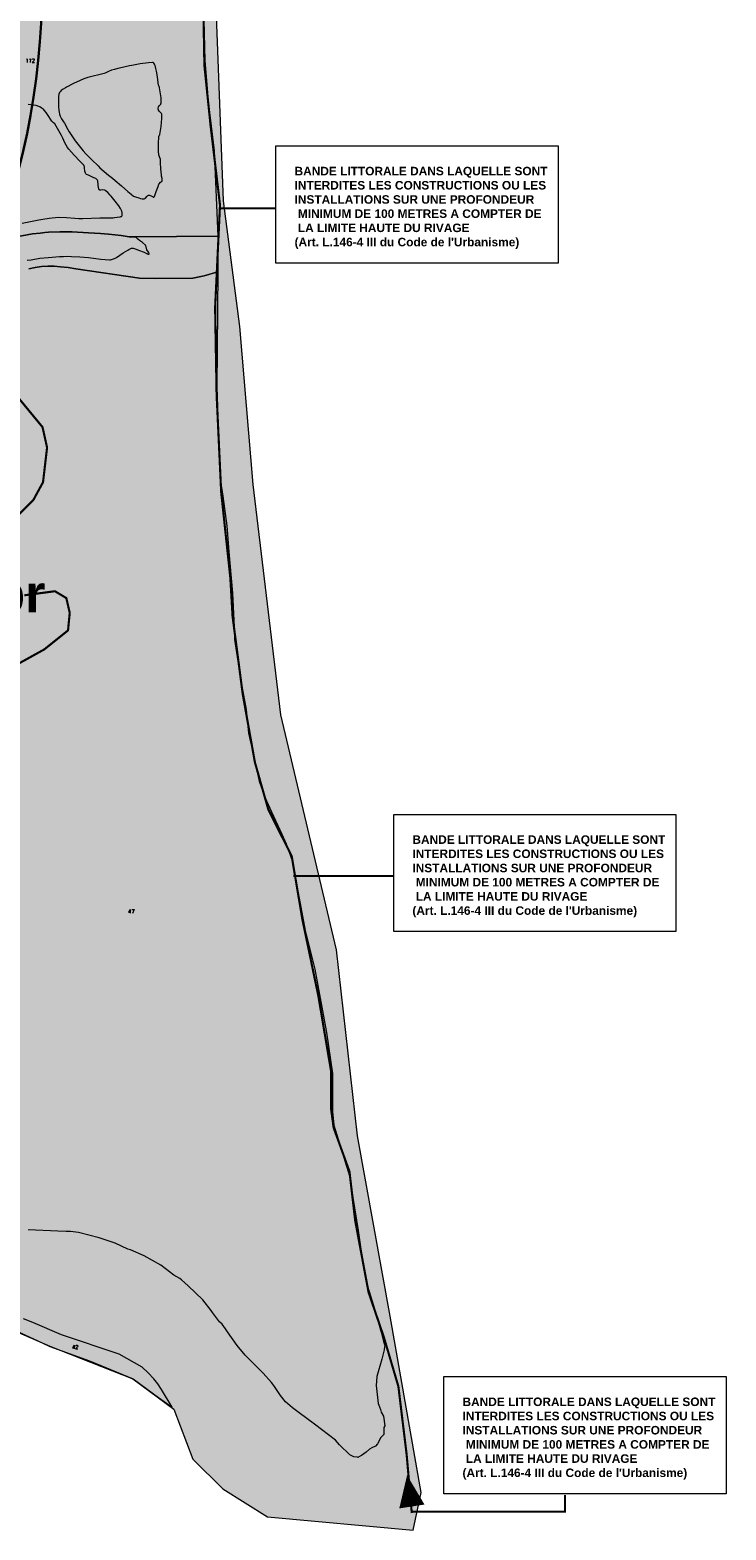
# Model space of a CAD drawing. Header units: metres. Extents: x 578835 to 593571, y 248557 to 255108.
# Tile 177 of 251: x 590586 to 591241, y 250555 to 251964. Entities that reach past the tile are written whole.
import ezdxf

# ---------------------------------------------------------------- set-up
doc = ezdxf.new("R2010")
doc.units = ezdxf.units.M
doc.linetypes.add('CACHEX2', pattern=[0.75, 0.5, -0.25])
doc.linetypes.add('SOLID_LINE', pattern=[0])
for name, color, linetype, lineweight in [('Cad-HYDROGRAPHI_COURS_D_EAU28', 5, 'SOLID_LINE', 0), ('Cad-PARCELLAIRE_PARCELLE1', 250, 'SOLID_LINE', 0), ('Cad-TOPONYMIE_NUMERO_DE_PARCELL182', 250, 'SOLID_LINE', 0), ('Cercle SEVESO URG', 1, 'Continuous', 30), ('EBC', 114, 'Continuous', 53), ('EBC hachures', 114, 'Continuous', 18), ('PLU', 7, 'CACHEX2', 5), ('PPRI global - contour', 152, 'Continuous', 5), ('PPRI global - hachures', 152, 'Continuous', 5)]:
    doc.layers.add(name, color=color, linetype=linetype, lineweight=lineweight)
doc.layers.add('PLU nom', color=7, linetype='Continuous')
doc.styles.get("Standard").update_dxf_attribs({"font": 'arialbd_0.ttf', "height": 50})
doc.styles.add('TEXTSTYLE_45_11', font='txt.shx', dxfattribs={"oblique": 50})

msp = doc.modelspace()

# ---------------------------------------------------------------- hatches: boundary and pattern name
at = {"layer": 'Cercle SEVESO URG', "ltscale": 0.4}
h = msp.add_hatch(dxfattribs=at)
h.set_pattern_fill('DOTS', color=256, scale=5, style=0)
h.set_pattern_definition([(0, (58.887, -148.445), (3.96875, 7.9375), [0, -7.9375])])
edge = h.paths.add_edge_path()
edge.add_arc((589909.4, 252004), 691.1, 0, 360)
at = {"layer": 'EBC hachures'}
h = msp.add_hatch(dxfattribs=at)
h.set_pattern_fill('EBC', color=256, scale=6, style=0, pattern_type=2)
h.set_pattern_definition([(0, (0, 0), (0, 48), []), (90, (0, 0), (-48, 3e-15), []), (90, (6, 0), (-48, 3e-15), [-21, 6, -21]), (90, (42, 0), (-48, 3e-15), [-21, 6, -21]), (0, (0, 6), (0, 48), [-21, 6, -21]), (0, (0, 42), (0, 48), [-21, 6, -21]), (90, (6.6, 0), (-48, 3e-15), [-18, 3, -6, 3, -18]), (90, (41.4, 0), (-48, 3e-15), [-18, 3, -6, 3, -18]), (90, (7.2, 0), (-48, 3e-15), [-16.2, 1.8, -12, 1.8, -16.2]), (90, (40.8, 0), (-48, 3e-15), [-16.2, 1.8, -12, 1.8, -16.2]), (90, (7.8, 0), (-48, 3e-15), [-15, 1.2, -15.6, 1.2, -15]), (90, (40.2, 0), (-48, 3e-15), [-15, 1.2, -15.6, 1.2, -15]), (90, (8.4, 0), (-48, 3e-15), [-14.4, 0.6, -18, 0.6, -14.4]), (90, (39.6, 0), (-48, 3e-15), [-14.4, 0.6, -18, 0.6, -14.4]), (90, (9, 0), (-48, 3e-15), [-13.5, 0.6, -19.8, 0.6, -13.5]), (90, (39, 0), (-48, 3e-15), [-13.5, 0.6, -19.8, 0.6, -13.5]), (90, (9.6, 0), (-48, 3e-15), [-12.6, 0.6, -21.6, 0.6, -12.6]), (90, (38.4, 0), (-48, 3e-15), [-12.6, 0.6, -21.6, 0.6, -12.6]), (90, (10.2, 0), (-48, 3e-15), [-12, 0.6, -22.8, 0.6, -12]), (90, (37.8, 0), (-48, 3e-15), [-12, 0.6, -22.8, 0.6, -12]), (90, (10.8, 0), (-48, 3e-15), [-11.4, 0.3, -24.6, 0.3, -11.4]), (90, (37.2, 0), (-48, 3e-15), [-11.4, 0.3, -24.6, 0.3, -11.4]), (90, (11.28, 0), (-48, 3e-15), [-11.22, 0, -25.56, 0, -11.22]), (90, (36.72, 0), (-48, 3e-15), [-11.22, 0, -25.56, 0, -11.22]), (0, (0, 6.6), (0, 48), [-18, 3, -6, 3, -18]), (0, (0, 41.4), (0, 48), [-18, 3, -6, 3, -18]), (0, (0, 7.2), (0, 48), [-16.2, 1.8, -12, 1.8, -16.2]), (0, (0, 40.8), (0, 48), [-16.2, 1.8, -12, 1.8, -16.2]), (0, (0, 7.8), (0, 48), [-15, 1.2, -15.6, 1.2, -15]), (0, (0, 40.2), (0, 48), [-15, 1.2, -15.6, 1.2, -15]), (0, (0, 8.4), (0, 48), [-14.4, 0.6, -18, 0.6, -14.4]), (0, (0, 39.6), (0, 48), [-14.4, 0.6, -18, 0.6, -14.4]), (0, (0, 9), (0, 48), [-13.5, 0.6, -19.8, 0.6, -13.5]), (0, (0, 39), (0, 48), [-13.5, 0.6, -19.8, 0.6, -13.5]), (0, (0, 9.6), (0, 48), [-12.6, 0.6, -21.6, 0.6, -12.6]), (0, (0, 38.4), (0, 48), [-12.6, 0.6, -21.6, 0.6, -12.6]), (0, (0, 10.2), (0, 48), [-12, 0.6, -22.8, 0.6, -12]), (0, (0, 37.8), (0, 48), [-12, 0.6, -22.8, 0.6, -12]), (0, (0, 10.8), (0, 48), [-11.4, 0.3, -24.6, 0.3, -11.4]), (0, (0, 37.2), (0, 48), [-11.4, 0.3, -24.6, 0.3, -11.4])])
h.paths.add_polyline_path([(590302.8, 251490.4), (590287.4, 251481.8), (590282, 251464.7), (590287.4, 251437.5), (590287.4, 251431.1), (590298, 251431.7), (590303.9, 251405.5), (590293.2, 251403.4), (590314.6, 251334), (590335.4, 251283.9), (590370.1, 251216.1), (590384.5, 251189.4), (590397.4, 251152), (590412.3, 251110.3), (590448.6, 251059.7), (590487, 251023.9), (590511, 251013.2), (590528.7, 251021.8), (590529.2, 251047.9), (590528.1, 251076.2), (590524.4, 251103.9), (590523.3, 251125.8), (590522.8, 251132.7), (590503.6, 251132.7), (590503.6, 251161), (590527.1, 251162.6), (590528.7, 251204.2), (590528.7, 251250.7), (590527.1, 251288), (590529.7, 251317.4), (590539.3, 251337.1), (590549.5, 251351.5), (590565, 251362.7), (590599.7, 251381.9), (590622.1, 251399.8), (590623.7, 251416.3), (590620.5, 251430.2), (590609.8, 251436.6), (590581, 251432.8), (590551.1, 251429.6), (590533, 251430.2), (590519.1, 251441.9), (590520.2, 251456.9), (590553.3, 251485.7), (590589.6, 251522.5), (590598.6, 251539), (590602.4, 251571.6), (590598.1, 251590.8), (590575.6, 251618.1), (590561.7, 251625.6), (590542, 251628.2), (590512.1, 251622.9), (590481.7, 251610.1), (590466.2, 251604.2), (590455, 251590.4), (590435.2, 251527.4), (590414.4, 251486.9), (590398.4, 251458), (590387.7, 251447.4), (590381.9, 251444.2), (590365.3, 251452.2), (590342.9, 251471.4), (590322.1, 251490.1), (590315.1, 251490.6)])
at = {"layer": 'PPRI global - hachures', "ltscale": 0.4}
h = msp.add_hatch(dxfattribs=at)
h.set_pattern_fill('ANSI36', color=256, scale=2, style=0)
h.paths.add_polyline_path([(590715.5, 252661.5), (590674.9, 252827.1), (590651.8, 253015.8), (590611.3, 253128.7), (590566.1, 253332.3), (590550.8, 253375.1), (590509.1, 253485.8), (590446.6, 253660.2), (590381.7, 253844), (590366.8, 253890.8), (590136.3, 253884.1), (590145.8, 253877.3), (590161.1, 253856.4), (590166.6, 253838.9), (590189.6, 253827.9), (590220.4, 253837.8), (590246.7, 253831.2), (590268.6, 253807.1), (590275.2, 253774.2), (590245.6, 253719.3), (590208.3, 253693), (590171, 253688.6), (590130.4, 253698.5), (590113.9, 253706.2), (590099.7, 253731.4), (590099.7, 253751.2), (590119.4, 253769.8), (590131.5, 253788.4), (590131.5, 253810.4), (590122.7, 253834.5), (590096.4, 253854.2), (590061.3, 253854.2), (590030.6, 253849.8), (590005.3, 253861.9), (589983.7, 253879.6), (589453.4, 253864), (590028, 251920.3), (590783.8, 251684.8), (590783.7, 251685.2), (590768.4, 251803.3), (590760.7, 252002.7), (590771.4, 252133.1), (590753, 252301.8), (590740.8, 252449)])
h.paths.add_polyline_path([(590222.4, 253304), (590198.6, 253307.8), (590169.8, 253304), (590153.6, 253310.3), (590026, 253286.5), (590026, 253295.3), (590021, 253315.3), (590024.8, 253349), (590034.8, 253375.3), (590062.3, 253414), (590076.1, 253434), (590076.1, 253461.5), (590071, 253516.5), (590048.5, 253582.8), (590069.8, 253619), (590083.6, 253622.8), (590103.6, 253615.3), (590118.6, 253596.5), (590149.8, 253529), (590186.1, 253535.3), (590202.4, 253541.5), (590204.9, 253559), (590196.1, 253587.8), (590194.9, 253609), (590202.4, 253625.3), (590264.9, 253695.3), (590279.9, 253701.5), (590288.6, 253701.5), (590327.4, 253585.3), (590339.9, 253542.8), (590354.9, 253531.5), (590372.4, 253531.5), (590403.7, 253542.8), (590415, 253535.3), (590421.2, 253506.5), (590420, 253476.5), (590420, 253459), (590391.2, 253405.3), (590352.4, 253361.5), (590332.4, 253356.5), (590309.9, 253341.5), (590292.4, 253325.3), (590269.9, 253310.3), (590246.1, 253310.3)], flags=16)
h = msp.add_hatch(dxfattribs=at)
h.set_pattern_fill('ANSI36', color=256, scale=2, style=0)
h.paths.add_polyline_path([(590822.2, 251320.6), (590796.1, 251536.8), (590783.8, 251684.8), (590028, 251920.3), (590389.5, 250697.5), (590413.6, 250718.4), (590452.1, 250739.3), (590493.4, 250754.5), (590521.3, 250756.3), (590550.7, 250750.9), (590604.9, 250727.2), (590683.1, 250696.6), (590721.7, 250668), (590739.5, 250621.3), (590767.6, 250593.3), (590809.7, 250567.1), (590946.5, 250554.6), (590954.2, 250589.9), (590925.1, 250755.5), (590894.3, 250924.9), (590874.4, 251099.7)])

# ---------------------------------------------------------------- linework, layer by layer
at = {"layer": 'Cad-HYDROGRAPHI_COURS_D_EAU28'}
msp.add_lwpolyline([(590708, 251909.9), (590707.8, 251910.7), (590707.3, 251911.9), (590706.5, 251916.8), (590706.5, 251917), (590706.6, 251917.2), (590706.1, 251919.9), (590705.2, 251925.2), (590704.7, 251927.8), (590704, 251930.4), (590703.7, 251931.2), (590703.3, 251931.9), (590702.9, 251932.7), (590702.3, 251933.2), (590702, 251933.3), (590701.6, 251933.3), (590697.7, 251933.1), (590690, 251932), (590682.2, 251930.6), (590679.8, 251930.2), (590670.4, 251928), (590668.9, 251927.7), (590665.8, 251926.9), (590662.9, 251926.1), (590660.2, 251924.8), (590657.5, 251923.6), (590656, 251923.1), (590652.2, 251922), (590644.6, 251920.1), (590640.8, 251919.1), (590637, 251917.9), (590633.6, 251916.5), (590627.1, 251913.6), (590620.6, 251910.2), (590619.6, 251909.7), (590617.6, 251908.4), (590615.8, 251906.9), (590614.6, 251905.8), (590614.1, 251905.1), (590613.7, 251904.5), (590613.5, 251903.7), (590613.2, 251901.5), (590613, 251896.8), (590613.1, 251892.1), (590613.4, 251888.4), (590613.7, 251886.6), (590614.1, 251884.8), (590614.6, 251883), (590616, 251880.3), (590617.9, 251877.7), (590618.7, 251876.4), (590622, 251870.3), (590623.1, 251868.3), (590624.4, 251866.4), (590628.9, 251859.9), (590631.3, 251856.6), (590633.7, 251853.6), (590636.3, 251850.5), (590638.9, 251847.6), (590644.5, 251841.8), (590650.3, 251836.3), (590652.1, 251834.4), (590656.1, 251831), (590660.1, 251827.5), (590663.9, 251824.6), (590666.4, 251822.6), (590672.5, 251817.4), (590678.4, 251812.1), (590681.5, 251809.6), (590682.2, 251809), (590683.7, 251807.9), (590684.6, 251807.5), (590685.5, 251807.1), (590688.7, 251806.1), (590690.3, 251805.6), (590691.9, 251805.3), (590693.6, 251805.3), (590694.3, 251805.5), (590695, 251806), (590696.2, 251807.4), (590696.8, 251808), (590697.2, 251808.4), (590697.8, 251808.7), (590698.1, 251808.8), (590698.7, 251808.7), (590700.9, 251807.9), (590701.6, 251807.4), (590702.2, 251806.9), (590702.6, 251806.8), (590702.8, 251806.8), (590703.2, 251807.1), (590703.5, 251807.4), (590705.1, 251812), (590706.7, 251816.7), (590707.4, 251819), (590707.7, 251819.5), (590708.9, 251820.9), (590710.1, 251821.6), (590710.5, 251821.9), (590710.6, 251822.2), (590710.5, 251824.4), (590709.9, 251826.6), (590709.9, 251827.7), (590709.5, 251833.5), (590709.2, 251839.2), (590709, 251842.1), (590708.7, 251843), (590708, 251844.7), (590707.7, 251845.6), (590707.5, 251846.6), (590707.3, 251850), (590707.2, 251857), (590707.4, 251863.9), (590707.7, 251864.8), (590708.3, 251865.5), (590708.4, 251865.8), (590709.6, 251873.2), (590710, 251876.9), (590710.3, 251880.6), (590710.4, 251884.3), (590710.3, 251884.9), (590709.9, 251885.3), (590709, 251886.4), (590708.6, 251886.8), (590708.2, 251887.3), (590707.3, 251888.5), (590707.1, 251889), (590706.9, 251889.7), (590706.9, 251890.3), (590707.3, 251891.7), (590708, 251893), (590708.3, 251893.3), (590709, 251893.8), (590709.3, 251894.2), (590709.4, 251894.6), (590709.6, 251895.6), (590709.8, 251897.8), (590709.7, 251900), (590709.5, 251902), (590708, 251909.7), (590708, 251909.9), (590708, 251909.9)], close=True, dxfattribs=at)
for points in [[(590579.1, 251782.3), (590586.8, 251784), (590594.6, 251785.5), (590598.5, 251786.2), (590604.4, 251787.1), (590607.3, 251787.5), (590610.2, 251787.7), (590613.2, 251787.9), (590620.8, 251787.6), (590628.4, 251787), (590632.2, 251786.9), (590636.1, 251786.9), (590652, 251787.3), (590659.4, 251787.3), (590664.4, 251787.5), (590665.7, 251787.6), (590668.4, 251787.9), (590671, 251788.3), (590671.9, 251788.6), (590672.4, 251788.7), (590672.8, 251789), (590672.9, 251789.5), (590673, 251790.8), (590672.9, 251792.2), (590672.6, 251793.6), (590672.1, 251794.9), (590671.5, 251796.1), (590670, 251798.6), (590666.4, 251803.2), (590662.6, 251807.7), (590661.6, 251808.8), (590659.4, 251811.1), (590657, 251813.1), (590656.7, 251813.3), (590654.9, 251813.7), (590652.8, 251813.3), (590652.2, 251813.4), (590651.9, 251813.4), (590651.8, 251813.6), (590651.2, 251814.6), (590650.8, 251815.8), (590650.5, 251818.2), (590650.3, 251819.4), (590650.1, 251821.4), (590650, 251822.2), (590649.7, 251822.8), (590649.5, 251823.1), (590648.1, 251824.3), (590646.4, 251825.1), (590643.1, 251826.7), (590641.4, 251827.6), (590639.6, 251828.2), (590639.1, 251828.5), (590638.7, 251828.8), (590638.4, 251829.4), (590638, 251831.4), (590637.6, 251834.3), (590637.5, 251835.2), (590637.2, 251836), (590636.9, 251836.8), (590634.9, 251839), (590633.5, 251840.4), (590628, 251846.2), (590625.3, 251849), (590622.8, 251852), (590621.6, 251853.6), (590620.3, 251855.7), (590619.2, 251857.9), (590617.1, 251862.4), (590616, 251864.7), (590613.6, 251869.2), (590611, 251873.6), (590609.6, 251875.7), (590608.5, 251876.7), (590607.4, 251877.6), (590606.9, 251878.1), (590602.7, 251884.4), (590601.4, 251886.5), (590599.8, 251888.5), (590598.9, 251889.4), (590597.9, 251890.2), (590596.8, 251890.9), (590595.7, 251891.6), (590594.5, 251892.1), (590592.1, 251892.8), (590589.6, 251893.2), (590584.6, 251894)], [(590583.6, 251747.5), (590587.6, 251748.1), (590595.5, 251749.4), (590603.5, 251750.2), (590607.1, 251750.6), (590614.2, 251751), (590617.8, 251751.2), (590621.3, 251751.3), (590625.3, 251751.2), (590633.2, 251750.8), (590641.2, 251750.1), (590653, 251748.7), (590657, 251748.2), (590661, 251748), (590662, 251748), (590663.9, 251748.5), (590665.9, 251749.3), (590667.6, 251750.2), (590670.9, 251752.3), (590674.1, 251754.4), (590676.2, 251755.8), (590678.3, 251757.1), (590679.4, 251757.7), (590681, 251758.5), (590681.8, 251758.8), (590682.6, 251758.8), (590683.4, 251758.8), (590686.1, 251758), (590688.5, 251757.1), (590693.6, 251755), (590696, 251754), (590696.6, 251753.8), (590697.4, 251753.4), (590697.8, 251753.3), (590698.3, 251753.4), (590698.5, 251753.5), (590698, 251754.7), (590696.9, 251756.4), (590696.2, 251757.5), (590695.6, 251760.1), (590695.3, 251760.9), (590694.8, 251761.7), (590692.1, 251764.1), (590689.2, 251766.2), (590687.7, 251767.3), (590685.8, 251769.1), (590685.3, 251769.6), (590679.7, 251769.5), (590672, 251770.9), (590660.3, 251772), (590652.5, 251772.8), (590641.3, 251773.4), (590626.1, 251774.4), (590614.4, 251774.4), (590603.8, 251773.9), (590600.4, 251773.6), (590596, 251773.1), (590588.8, 251772.4), (590570.1, 251768.8)]]:
    msp.add_lwpolyline(points, dxfattribs=at)
at = {"layer": 'Cad-PARCELLAIRE_PARCELLE1'}
for points in [[(590749, 252012.5), (590750.8, 251934.8), (590752.9, 251908.8), (590754, 251896.6), (590759.5, 251850.5), (590763, 251770.1), (590685.3, 251769.6), (590679.7, 251769.5), (590672, 251770.9), (590660.3, 251772), (590652.5, 251772.8), (590641.3, 251773.4), (590626.1, 251774.4), (590614.4, 251774.4), (590603.8, 251773.9), (590600.4, 251773.6), (590596, 251773.1), (590588.8, 251772.4), (590570.1, 251768.8)], [(590570.1, 251768.8), (590588.8, 251772.4), (590596, 251773.1), (590600.4, 251773.6), (590603.8, 251773.9), (590614.4, 251774.4), (590626.1, 251774.4), (590641.3, 251773.4), (590652.5, 251772.8), (590660.3, 251772), (590672, 251770.9), (590679.7, 251769.5), (590685.3, 251769.6), (590763, 251770.1), (590762.9, 251736.7), (590762.9, 251736.7), (590762.9, 251736.7), (590750, 251732.9), (590739.4, 251730.8), (590704.1, 251730.3), (590689.2, 251730.6), (590629.3, 251739.4), (590622.2, 251740.7), (590615.1, 251741.5), (590609.2, 251741.9), (590603.2, 251742.1), (590597.2, 251741.7), (590591.2, 251740.9), (590585.3, 251739.5)], [(590585.3, 251739.5), (590591.2, 251740.9), (590597.2, 251741.7), (590603.2, 251742.1), (590609.2, 251741.9), (590615.1, 251741.5), (590622.2, 251740.7), (590629.3, 251739.4), (590689.2, 251730.6), (590704.1, 251730.3), (590739.4, 251730.8), (590750, 251732.9), (590762.9, 251736.7), (590762.1, 251628.7), (590764.7, 251544.1), (590767.6, 251525.9), (590771.4, 251497.9), (590773.4, 251473.7), (590776.7, 251434.8), (590778.3, 251402.7), (590778.6, 251391.4), (590784.5, 251352.5), (590789.6, 251325.4), (590791.9, 251303.1), (590799.1, 251271.5), (590801.9, 251258), (590807.1, 251243), (590813.4, 251229.4), (590823.2, 251208.4), (590827.1, 251199.2), (590832.8, 251183.5), (590845.2, 251117.9), (590854.1, 251081.4), (590865.1, 251022), (590870.7, 250983.6), (590870.7, 250947.7), (590872, 250935.1), (590886.7, 250887.5), (590888.2, 250876.7), (590895, 250835.9), (590897.3, 250818.6), (590902.5, 250790.4), (590903.8, 250783.6), (590909.3, 250765.6), (590916.4, 250740.4), (590918.6, 250731.6), (590918.6, 250731.6), (590918.6, 250731.6), (590920, 250727.8), (590919.8, 250726.6), (590919.2, 250724), (590917.2, 250715.2), (590912.3, 250698.9), (590911.8, 250690.3), (590912.3, 250684.6), (590913.3, 250676.4), (590913.8, 250673.4), (590914.8, 250670.3), (590916, 250667.7), (590916.6, 250665.2), (590918.6, 250661.7), (590920, 250652.6), (590919.1, 250650.8), (590919.1, 250644.4), (590916.3, 250641.5), (590913, 250635.5), (590911.1, 250633.5), (590907.6, 250631.7), (590905.6, 250630.6), (590902.3, 250627.7), (590898, 250624.5), (590895.6, 250623.3), (590894.8, 250622.8), (590894.2, 250622.9), (590890.9, 250623.5), (590887.2, 250625.1), (590877.5, 250634.7), (590873.5, 250638.9), (590853.8, 250653.9), (590839.5, 250664.6), (590833.1, 250669.4), (590826.6, 250674.9), (590821.9, 250680.9), (590815.5, 250690.3), (590813.4, 250693.3), (590805.6, 250702), (590788.8, 250718.8), (590781.1, 250727.8), (590772, 250740.9), (590770.1, 250743.7), (590767.1, 250747.9), (590764.5, 250750.3), (590758, 250759), (590756.8, 250760.8), (590748.7, 250771), (590735.1, 250783.9), (590732, 250786.8), (590728.8, 250789.5), (590727.1, 250790.8), (590721.7, 250794.1), (590709.4, 250803.5), (590693.7, 250812.2), (590680.7, 250817.7), (590678.3, 250818.5), (590666.4, 250824), (590662.7, 250825.4), (590651.4, 250829.2), (590632.1, 250834.1), (590624.3, 250835.1), (590620.3, 250835.2), (590612.4, 250835.3), (590584.5, 250836.7)], [(590569.2, 250743.5), (590597.7, 250730.4), (590605.1, 250727.1), (590642.2, 250713.5), (590683.3, 250696.6), (590707.1, 250679.2), (590720, 250669.9), (590709.9, 250686.7), (590706.5, 250691.8), (590702.7, 250696.6), (590697.6, 250702.3), (590691.9, 250707.6), (590670.2, 250719.8), (590616, 250738.1), (590616, 250738.1), (590616, 250738.1), (590588.9, 250749.7), (590580.1, 250753.1)]]:
    msp.add_lwpolyline(points, dxfattribs=at)
at = {"layer": 'Cercle SEVESO URG', "ltscale": 0.4}
msp.add_circle((589907.7, 252005.8), 690, dxfattribs=at)
at = {"layer": 'EBC', "const_width": 2}
for points in [[(590553.3, 251485.7), (590589.6, 251522.5), (590598.6, 251539), (590602.4, 251571.6), (590598.1, 251590.8), (590575.6, 251618.1)], [(590565, 251362.7), (590599.7, 251381.9), (590622.1, 251399.8), (590623.7, 251416.3), (590620.5, 251430.2), (590609.8, 251436.6), (590581, 251432.8)]]:
    msp.add_lwpolyline(points, dxfattribs=at)
at = {"layer": 'PLU', "color": 7, "linetype": 'Continuous', "ltscale": 2, "const_width": 2}
for points in [[(590748.9, 252010.9), (590750.3, 251930.6), (590756.2, 251873.4), (590765, 251799.4), (590760.4, 251703.1), (590761.8, 251621.3), (590766.1, 251529.6), (590774.7, 251449.2), (590776.8, 251413), (590786.4, 251339.6), (590797.8, 251275.9), (590810.3, 251231.8), (590832.4, 251187.7), (590842.5, 251128), (590857.5, 251056.1), (590869.4, 250985.7), (590869.4, 250950.5), (590871.8, 250932.6), (590886.7, 250891.5), (590892.1, 250845.2), (590904.7, 250777.8), (590919, 250736), (590932.7, 250689.5), (590940.5, 250625.3), (590945.3, 250570.5)], [(590765.1, 251796.3), (590817.5, 251796.3)], [(590928.7, 251169.1), (590834, 251169.1)], [(590946.1, 250571.8), (591089.4, 250571.8), (591089.4, 250587.5)]]:
    msp.add_lwpolyline(points, dxfattribs=at)
at = {"layer": 'PLU', "color": 7, "linetype": 'Continuous', "ltscale": 2}
for points in [[(590817.6, 251855), (591083, 251855), (591083, 251744.9), (590817.6, 251744.9)], [(590928.3, 251226.9), (591193.7, 251226.9), (591193.7, 251116.8), (590928.3, 251116.8)], [(590975.4, 250698.7), (591240.8, 250698.7), (591240.8, 250588.5), (590975.4, 250588.5)]]:
    msp.add_lwpolyline(points, close=True, dxfattribs=at)
msp.add_lwpolyline([(590940.9, 250606.1, 0, 24, 0), (590945.4, 250576.7, 6, 6, 0)], format="xyseb", dxfattribs=at)
at = {"layer": 'PPRI global - contour'}
msp.add_lwpolyline([(590550.7, 250750.9), (590604.9, 250727.2), (590683.1, 250696.6), (590721.7, 250668), (590739.5, 250621.3), (590767.6, 250593.3), (590809.7, 250567.1), (590946.5, 250554.6), (590954.2, 250589.9), (590925.1, 250755.5), (590894.3, 250924.9), (590874.4, 251099.7), (590822.2, 251320.6), (590796.1, 251536.8), (590783.7, 251685.2), (590768.4, 251803.3), (590760.7, 252002.7)], dxfattribs=at).dxf.unprotected_set("ltscale", 0)

# ---------------------------------------------------------------- texts
at = {"layer": 'Cad-TOPONYMIE_NUMERO_DE_PARCELL182', "style": 'TEXTSTYLE_45_11'}
for s, p in [('112', (590582, 251933.4)), ('47', (590678.6, 251134)), ('42', (590625.8, 250724.7))]:
    msp.add_text(s, height=3.49, rotation=359.5887, dxfattribs=at).set_placement(p)
at = {"layer": 'PLU', "color": 7, "char_height": 8, "width": 273.669, "attachment_point": 4}
for insert in [(590835.1, 251796.8), (590945.9, 251168.7), (590993, 250640.5)]:
    msp.add_mtext("BANDE LITTORALE DANS LAQUELLE SONT INTERDITES LES CONSTRUCTIONS OU LES INSTALLATIONS SUR UNE PROFONDEUR\\P MINIMUM DE 100 METRES A COMPTER DE\\P LA LIMITE HAUTE DU RIVAGE \\P(Art. L.146-4 III du Code de l'Urbanisme)", dxfattribs=dict(at, insert=insert))
at = {"layer": 'PLU nom', "insert": (590516.6, 251451.8), "char_height": 35, "width": 1574.969, "attachment_point": 1}
msp.add_mtext('Npr', dxfattribs=at)

doc.saveas('drawing.dxf')
